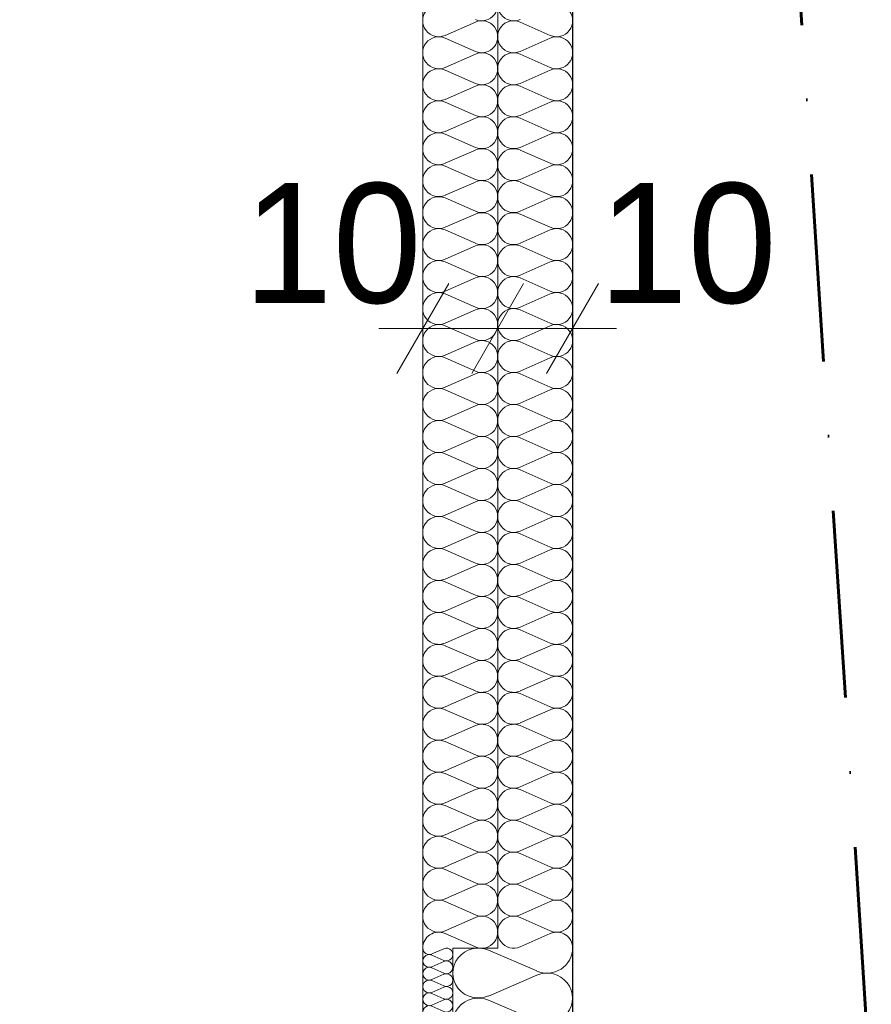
# Model space of a CAD drawing. Extents: x -613240 to -325500, y -25863 to 152403.
# Tile 38 of 254: x -431023 to -429886, y 23938 to 25253. Entities that reach past the tile are written whole.
import ezdxf

# ---------------------------------------------------------------- set-up
doc = ezdxf.new("R2010")
doc.units = 0
doc.header["$MEASUREMENT"] = 0
doc.linetypes.add('Kreski i kropki', pattern=[450, 250, -100, 0, -100])
for name, color, linetype in [('Arch ocieplenie', 7, 'Continuous'), ('Inwent Izolacje', 7, 'Continuous'), ('INWENT WYMIARY', 7, 'Continuous')]:
    doc.layers.add(name, color=color, linetype=linetype)
for name, color, linetype, lineweight, true_color in [('Arch ocieplenie_Nr_Pióra__9', 7, 'Continuous', 13, 0x3dad99), ('Arch wykończenie_Nr_Pióra__3', 7, 'Continuous', 18, 0xff6600), ('Inwent Izolacje_Nr_Pióra__2', 7, 'Continuous', 13, 0x7f7f7f), ('INWENT.ŚCIANY_Nr_Pióra__2', 7, 'Continuous', 13, 0x7f7f7f)]:
    doc.layers.add(name, color=color, linetype=linetype, lineweight=lineweight, true_color=true_color)
for name, color, linetype, lineweight in [('INWENT KONST. DREWNIANA_Nr_Pióra__20', 1, 'Continuous', 60), ('INWENT WYMIARY_Nr_Pióra__21', 7, 'Continuous', 9), ('INWENT.ŚCIANY_Nr_Pióra__1', 7, 'Continuous', 25)]:
    doc.layers.add(name, color=color, linetype=linetype, lineweight=lineweight)
doc.styles.add('GENERATED_STYLE_1', font='txt')
doc.dimstyles.new('GENERATED_STYLE__2', dxfattribs={"dimtxt": 160.000002, "dimasz": 91.2, "dimexe": 0.18, "dimexo": 0, "dimgap": 0.09, "dimtad": 1, "dimtih": 1, "dimtoh": 1, "dimdec": 0, "dimlfac": 0.1, "dimzin": 0, "dimdsep": 46, "dimtxsty": 'GENERATED_STYLE_1', "dimblk": 'ARROWHEAD_2', "dimblk1": 'ARROWHEAD_2', "dimblk2": 'ARROWHEAD_2', "dimcen": 0.09, "dimclrd": 7, "dimclre": 7, "dimclrt": 7, "dimazin": 0, "dimtfac": 1, "dimtdec": 4, "dimtmove": 0, "dimatfit": 3, "dimfxl": 0, "dimtolj": 1, "dimtzin": 0, "dimarcsym": 0})
doc.dimstyles.new('GENERATED_STYLE__3', dxfattribs={"dimtxt": 160.000002, "dimasz": 91.2, "dimexe": 0.18, "dimexo": 0, "dimgap": 0.09, "dimtad": 1, "dimdec": 0, "dimlfac": 0.1, "dimzin": 0, "dimdsep": 46, "dimtxsty": 'GENERATED_STYLE_1', "dimblk": 'ARROWHEAD_2', "dimblk1": 'ARROWHEAD_2', "dimblk2": 'ARROWHEAD_2', "dimcen": 0.09, "dimclrd": 7, "dimclre": 7, "dimclrt": 7, "dimazin": 0, "dimtfac": 1, "dimtdec": 4, "dimtmove": 0, "dimatfit": 3, "dimfxl": 0, "dimtolj": 1, "dimtzin": 0, "dimarcsym": 0})

# ---------------------------------------------------------------- blocks, each defined once
blk = doc.blocks.new('Izolacja cieplna 14_11', base_point=(-430484.9, 28112.6))
at = {"layer": 'Arch ocieplenie_Nr_Pióra__9', "linetype": 'Continuous'}
for p, q in [((-430414.7, 25249.4), (-430455.1, 25231.6)), ((-430455.1, 25228), (-430414.7, 25210.2)), ((-430414.7, 25206.7), (-430455.1, 25188.9)), ((-430455.1, 25185.3), (-430414.7, 25167.5)), ((-430414.7, 25163.9), (-430455.1, 25146.2)), ((-430455.1, 25142.6), (-430414.7, 25124.8)), ((-430414.7, 25121.2), (-430455.1, 25103.5)), ((-430455.1, 25099.9), (-430414.7, 25082.1)), ((-430414.7, 25078.5), (-430455.1, 25060.8)), ((-430455.1, 25057.2), (-430414.7, 25039.4)), ((-430414.7, 25035.8), (-430455.1, 25018.1)), ((-430455.1, 25014.5), (-430414.7, 24996.7)), ((-430414.7, 24993.1), (-430455.1, 24975.3)), ((-430455.1, 24971.8), (-430414.7, 24954)), ((-430414.7, 24950.4), (-430455.1, 24932.6)), ((-430455.1, 24929), (-430414.7, 24911.3)), ((-430414.7, 24907.7), (-430455.1, 24889.9)), ((-430455.1, 24886.3), (-430414.7, 24868.6)), ((-430414.7, 24865), (-430455.1, 24847.2)), ((-430455.1, 24843.6), (-430414.7, 24825.9)), ((-430414.7, 24822.3), (-430455.1, 24804.5)), ((-430455.1, 24800.9), (-430414.7, 24783.2)), ((-430414.7, 24779.6), (-430455.1, 24761.8)), ((-430455.1, 24758.2), (-430414.7, 24740.4)), ((-430414.7, 24736.9), (-430455.1, 24719.1)), ((-430455.1, 24715.5), (-430414.7, 24697.7)), ((-430414.7, 24694.2), (-430455.1, 24676.4)), ((-430455.1, 24672.8), (-430414.7, 24655)), ((-430414.7, 24651.4), (-430455.1, 24633.7)), ((-430455.1, 24630.1), (-430414.7, 24612.3)), ((-430414.7, 24608.7), (-430455.1, 24591)), ((-430455.1, 24587.4), (-430414.7, 24569.6)), ((-430414.7, 24566), (-430455.1, 24548.3)), ((-430455.1, 24544.7), (-430414.7, 24526.9)), ((-430414.7, 24523.3), (-430455.1, 24505.6)), ((-430455.1, 24502), (-430414.7, 24484.2)), ((-430414.7, 24480.6), (-430455.1, 24462.8)), ((-430455.1, 24459.3), (-430414.7, 24441.5)), ((-430414.7, 24437.9), (-430455.1, 24420.1)), ((-430455.1, 24416.5), (-430414.7, 24398.8)), ((-430414.7, 24395.2), (-430455.1, 24377.4)), ((-430455.1, 24373.8), (-430414.7, 24356.1)), ((-430414.7, 24352.5), (-430455.1, 24334.7)), ((-430455.1, 24331.1), (-430414.7, 24313.4)), ((-430414.7, 24309.8), (-430455.1, 24292)), ((-430455.1, 24288.4), (-430414.7, 24270.7)), ((-430414.7, 24267.1), (-430455.1, 24249.3)), ((-430455.1, 24245.7), (-430414.7, 24227.9)), ((-430414.7, 24224.4), (-430455.1, 24206.6)), ((-430455.1, 24203), (-430414.7, 24185.2)), ((-430414.7, 24181.7), (-430455.1, 24163.9)), ((-430455.1, 24160.3), (-430414.7, 24142.5)), ((-430414.7, 24138.9), (-430455.1, 24121.2)), ((-430455.1, 24117.6), (-430414.7, 24099.8)), ((-430414.7, 24096.2), (-430455.1, 24078.5)), ((-430455.1, 24074.9), (-430414.7, 24057.1)), ((-430414.7, 24053.5), (-430455.1, 24035.8)), ((-430455.1, 24032.2), (-430414.7, 24014.4))]:
    blk.add_line(p, q, dxfattribs=at)
for centre, start_param, end_param in [((-430406.2, 25272.5), 5.870392, 9.837571), ((-430463.7, 25251.2), 2.7288, 6.695979), ((-430406.2, 25229.8), 5.870392, 9.837571), ((-430463.7, 25208.4), 2.7288, 6.695979), ((-430406.2, 25187.1), 5.870392, 9.837571), ((-430463.7, 25165.7), 2.7288, 6.695979), ((-430406.2, 25144.4), 5.870392, 9.837571), ((-430463.7, 25123), 2.7288, 6.695979), ((-430406.2, 25101.7), 5.870392, 9.837571), ((-430463.7, 25080.3), 2.7288, 6.695979), ((-430406.2, 25059), 5.870392, 9.837571), ((-430463.7, 25037.6), 2.7288, 6.695979), ((-430406.2, 25016.3), 5.870392, 9.837571), ((-430463.7, 24994.9), 2.7288, 6.695979), ((-430406.2, 24973.5), 5.870392, 9.837571), ((-430463.7, 24952.2), 2.7288, 6.695979), ((-430406.2, 24930.8), 5.870392, 9.837571), ((-430463.7, 24909.5), 2.7288, 6.695979), ((-430406.2, 24888.1), 5.870392, 9.837571), ((-430463.7, 24866.8), 2.7288, 6.695979), ((-430406.2, 24845.4), 5.870392, 9.837571), ((-430463.7, 24824.1), 2.7288, 6.695979), ((-430406.2, 24802.7), 5.870392, 9.837571), ((-430463.7, 24781.4), 2.7288, 6.695979), ((-430406.2, 24760), 5.870392, 9.837571), ((-430463.7, 24738.7), 2.7288, 6.695979), ((-430406.2, 24717.3), 5.870392, 9.837571), ((-430463.7, 24695.9), 2.7288, 6.695979), ((-430406.2, 24674.6), 5.870392, 9.837571), ((-430463.7, 24653.2), 2.7288, 6.695979), ((-430406.2, 24631.9), 5.870392, 9.837571), ((-430463.7, 24610.5), 2.7288, 6.695979), ((-430406.2, 24589.2), 5.870392, 9.837571), ((-430463.7, 24567.8), 2.7288, 6.695979), ((-430406.2, 24546.5), 5.870392, 9.837571), ((-430463.7, 24525.1), 2.7288, 6.695979), ((-430406.2, 24503.8), 5.870392, 9.837571), ((-430463.7, 24482.4), 2.7288, 6.695979), ((-430406.2, 24461), 5.870392, 9.837571), ((-430463.7, 24439.7), 2.7288, 6.695979), ((-430406.2, 24418.3), 5.870392, 9.837571), ((-430463.7, 24397), 2.7288, 6.695979), ((-430406.2, 24375.6), 5.870392, 9.837571), ((-430463.7, 24354.3), 2.7288, 6.695979), ((-430406.2, 24332.9), 5.870392, 9.837571), ((-430463.7, 24311.6), 2.7288, 6.695979), ((-430406.2, 24290.2), 5.870392, 9.837571), ((-430463.7, 24268.9), 2.7288, 6.695979), ((-430406.2, 24247.5), 5.870392, 9.837571), ((-430463.7, 24226.2), 2.7288, 6.695979), ((-430406.2, 24204.8), 5.870392, 9.837571), ((-430463.7, 24183.4), 2.7288, 6.695979), ((-430406.2, 24162.1), 5.870392, 9.837571), ((-430463.7, 24140.7), 2.7288, 6.695979), ((-430406.2, 24119.4), 5.870392, 9.837571), ((-430463.7, 24098), 2.7288, 6.695979), ((-430406.2, 24076.7), 5.870392, 9.837571), ((-430463.7, 24055.3), 2.7288, 6.695979), ((-430406.2, 24034), 5.870392, 9.837571), ((-430463.7, 24012.6), 2.7288, 4.712389)]:
    blk.add_ellipse(centre, major_axis=(0, -21.4), ratio=0.995956, start_param=start_param, end_param=end_param, dxfattribs=at)
blk = doc.blocks.new('Izolacja cieplna 14_12', base_point=(-430484.9, 24012.6))
at = {"layer": 'Arch ocieplenie_Nr_Pióra__9', "linetype": 'Continuous'}
for p, q in [((-430456.9, 24011.9), (-430473, 24004.8)), ((-430473, 24003.4), (-430456.9, 23996.3)), ((-430456.9, 23994.8), (-430473, 23987.7)), ((-430473, 23986.3), (-430456.9, 23979.2)), ((-430456.9, 23977.8), (-430473, 23970.7)), ((-430473, 23969.2), (-430456.9, 23962.1)), ((-430456.9, 23960.7), (-430473, 23953.6)), ((-430473, 23952.2), (-430456.9, 23945.1)), ((-430456.9, 23943.6), (-430473, 23936.5)), ((-430473, 23935.1), (-430456.9, 23928)), ((-430456.9, 23926.6), (-430473, 23919.5)), ((-430473, 23918), (-430456.9, 23910.9)), ((-430456.9, 23909.5), (-430473, 23902.4)), ((-430473, 23901), (-430456.9, 23893.9)), ((-430456.9, 23892.4), (-430473, 23885.3)), ((-430473, 23883.9), (-430456.9, 23876.8)), ((-430456.9, 23875.4), (-430473, 23868.3)), ((-430473, 23866.8), (-430456.9, 23859.7)), ((-430456.9, 23858.3), (-430473, 23851.2)), ((-430473, 23849.8), (-430456.9, 23842.7)), ((-430456.9, 23841.2), (-430473, 23834.1)), ((-430473, 23832.7), (-430456.9, 23825.6)), ((-430456.9, 23824.2), (-430473, 23817.1)), ((-430473, 23815.6), (-430456.9, 23808.5)), ((-430456.9, 23807.1), (-430473, 23800)), ((-430473, 23798.6), (-430456.9, 23791.5)), ((-430456.9, 23790), (-430473, 23782.9)), ((-430473, 23781.5), (-430456.9, 23774.4)), ((-430456.9, 23773), (-430473, 23765.9)), ((-430473, 23764.4), (-430456.9, 23757.3)), ((-430456.9, 23755.9), (-430473, 23748.8)), ((-430473, 23747.4), (-430456.9, 23740.3)), ((-430456.9, 23738.8), (-430473, 23731.7)), ((-430473, 23730.3), (-430456.9, 23723.2)), ((-430456.9, 23721.8), (-430473, 23714.7)), ((-430473, 23713.2), (-430456.9, 23706.1)), ((-430456.9, 23704.7), (-430473, 23697.6)), ((-430473, 23696.2), (-430456.9, 23689.1)), ((-430456.9, 23687.6), (-430473, 23680.5)), ((-430473, 23679.1), (-430456.9, 23672)), ((-430456.9, 23670.6), (-430473, 23663.5)), ((-430473, 23662), (-430456.9, 23654.9)), ((-430456.9, 23653.5), (-430473, 23646.4)), ((-430473, 23645), (-430456.9, 23637.9)), ((-430456.9, 23636.4), (-430473, 23629.3)), ((-430473, 23627.9), (-430456.9, 23620.8)), ((-430456.9, 23619.4), (-430473, 23612.3)), ((-430473, 23610.8), (-430456.9, 23603.7)), ((-430456.9, 23602.3), (-430473, 23595.2)), ((-430473, 23593.8), (-430456.9, 23586.7)), ((-430456.9, 23585.2), (-430473, 23578.1)), ((-430473, 23576.7), (-430456.9, 23569.6)), ((-430456.9, 23568.2), (-430473, 23561.1)), ((-430473, 23559.6), (-430456.9, 23552.5)), ((-430456.9, 23551.1), (-430473, 23544)), ((-430473, 23542.6), (-430456.9, 23535.5)), ((-430456.9, 23534), (-430473, 23526.9)), ((-430473, 23525.5), (-430456.9, 23518.4)), ((-430456.9, 23517), (-430473, 23509.9)), ((-430473, 23508.4), (-430456.9, 23501.3)), ((-430456.9, 23499.9), (-430473, 23492.8)), ((-430473, 23491.4), (-430456.9, 23484.3)), ((-430456.9, 23482.8), (-430473, 23475.7)), ((-430473, 23474.3), (-430456.9, 23467.2)), ((-430456.9, 23465.8), (-430473, 23458.7)), ((-430473, 23457.2), (-430456.9, 23450.1)), ((-430456.9, 23448.7), (-430473, 23441.6)), ((-430473, 23440.2), (-430456.9, 23433.1)), ((-430456.9, 23431.6), (-430473, 23424.5)), ((-430473, 23423.1), (-430456.9, 23416)), ((-430456.9, 23414.6), (-430473, 23407.5)), ((-430473, 23406), (-430456.9, 23398.9)), ((-430456.9, 23397.5), (-430473, 23390.4)), ((-430473, 23389), (-430456.9, 23381.9)), ((-430456.9, 23380.4), (-430473, 23373.3)), ((-430473, 23371.9), (-430456.9, 23364.8)), ((-430456.9, 23363.4), (-430473, 23356.3)), ((-430473, 23354.8), (-430456.9, 23347.7)), ((-430456.9, 23346.3), (-430473, 23339.2)), ((-430473, 23337.8), (-430456.9, 23330.7)), ((-430456.9, 23329.2), (-430473, 23322.1)), ((-430473, 23320.7), (-430456.9, 23313.6)), ((-430456.9, 23312.2), (-430473, 23305.1)), ((-430473, 23303.6), (-430456.9, 23296.5)), ((-430456.9, 23295.1), (-430473, 23288)), ((-430473, 23286.6), (-430456.9, 23279.5)), ((-430456.9, 23278), (-430473, 23270.9)), ((-430473, 23269.5), (-430456.9, 23262.4)), ((-430456.9, 23261), (-430473, 23253.9)), ((-430473, 23252.4), (-430456.9, 23245.3)), ((-430456.9, 23243.9), (-430473, 23236.8)), ((-430473, 23235.4), (-430456.9, 23228.3)), ((-430456.9, 23226.8), (-430473, 23219.7)), ((-430473, 23218.3), (-430456.9, 23211.2)), ((-430456.9, 23209.8), (-430473, 23202.7)), ((-430473, 23201.2), (-430456.9, 23194.1)), ((-430456.9, 23192.7), (-430473, 23185.6)), ((-430473, 23184.2), (-430456.9, 23177.1)), ((-430456.9, 23175.6), (-430473, 23168.5)), ((-430473, 23167.1), (-430456.9, 23160)), ((-430456.9, 23158.6), (-430473, 23151.5)), ((-430473, 23150), (-430456.9, 23142.9)), ((-430456.9, 23141.5), (-430473, 23134.4)), ((-430473, 23133), (-430456.9, 23125.9)), ((-430456.9, 23124.4), (-430473, 23117.3)), ((-430473, 23115.9), (-430456.9, 23108.8)), ((-430456.9, 23107.4), (-430473, 23100.3)), ((-430473, 23098.8), (-430456.9, 23091.7)), ((-430456.9, 23090.3), (-430473, 23083.2)), ((-430473, 23081.8), (-430456.9, 23074.7)), ((-430456.9, 23073.2), (-430473, 23066.1)), ((-430473, 23064.7), (-430456.9, 23057.6)), ((-430456.9, 23056.2), (-430473, 23049.1)), ((-430473, 23047.6), (-430456.9, 23040.5)), ((-430456.9, 23039.1), (-430473, 23032)), ((-430473, 23030.6), (-430456.9, 23023.5)), ((-430456.9, 23022), (-430473, 23014.9)), ((-430473, 23013.5), (-430456.9, 23006.4)), ((-430456.9, 23005), (-430473, 22997.9)), ((-430473, 22996.4), (-430456.9, 22989.3)), ((-430456.9, 22987.9), (-430473, 22980.8)), ((-430473, 22979.4), (-430456.9, 22972.3)), ((-430456.9, 22970.8), (-430473, 22963.7)), ((-430473, 22962.3), (-430456.9, 22955.2)), ((-430456.9, 22953.8), (-430473, 22946.7)), ((-430473, 22945.2), (-430456.9, 22938.1)), ((-430456.9, 22936.7), (-430473, 22929.6)), ((-430473, 22928.2), (-430456.9, 22921.1)), ((-430456.9, 22919.6), (-430473, 22912.5)), ((-430473, 22911.1), (-430456.9, 22904)), ((-430456.9, 22902.6), (-430473, 22895.5)), ((-430473, 22894), (-430456.9, 22886.9)), ((-430456.9, 22885.5), (-430473, 22878.4)), ((-430473, 22877), (-430456.9, 22869.9)), ((-430456.9, 22868.4), (-430473, 22861.3)), ((-430473, 22859.9), (-430456.9, 22852.8)), ((-430456.9, 22851.4), (-430473, 22844.3)), ((-430473, 22842.8), (-430456.9, 22835.7)), ((-430456.9, 22834.3), (-430473, 22827.2)), ((-430473, 22825.8), (-430456.9, 22818.7)), ((-430456.9, 22817.2), (-430473, 22810.1)), ((-430473, 22808.7), (-430456.9, 22801.6)), ((-430456.9, 22800.2), (-430473, 22793.1)), ((-430473, 22791.6), (-430456.9, 22784.5)), ((-430456.9, 22783.1), (-430473, 22776)), ((-430473, 22774.6), (-430456.9, 22767.5)), ((-430456.9, 22766), (-430473, 22758.9)), ((-430473, 22757.5), (-430456.9, 22750.4)), ((-430456.9, 22749), (-430473, 22741.9)), ((-430473, 22740.4), (-430456.9, 22733.3))]:
    blk.add_line(p, q, dxfattribs=at)
for centre, start_param, end_param in [((-430476.4, 24012.6), 4.712389, 6.695979), ((-430453.5, 24004.1), 5.870392, 9.837571), ((-430476.4, 23995.5), 2.7288, 6.695979), ((-430476.4, 23978.5), 2.7288, 6.695979), ((-430453.5, 23987), 5.870392, 9.837571), ((-430453.5, 23969.9), 5.870392, 9.837571), ((-430476.4, 23961.4), 2.7288, 6.695979), ((-430453.5, 23952.9), 5.870392, 9.837571), ((-430476.4, 23944.3), 2.7288, 6.695979), ((-430476.4, 23927.3), 2.7288, 6.695979), ((-430453.5, 23935.8), 5.870392, 9.837571), ((-430453.5, 23918.7), 5.870392, 9.837571), ((-430476.4, 23910.2), 2.7288, 6.695979), ((-430453.5, 23901.7), 5.870392, 9.837571), ((-430476.4, 23893.1), 2.7288, 6.695979), ((-430453.5, 23884.6), 5.870392, 9.837571), ((-430476.4, 23876.1), 2.7288, 6.695979), ((-430476.4, 23859), 2.7288, 6.695979), ((-430453.5, 23867.5), 5.870392, 9.837571), ((-430453.5, 23850.5), 5.870392, 9.837571), ((-430476.4, 23841.9), 2.7288, 6.695979), ((-430453.5, 23833.4), 5.870392, 9.837571), ((-430476.4, 23824.9), 2.7288, 6.695979), ((-430476.4, 23807.8), 2.7288, 6.695979), ((-430453.5, 23816.3), 5.870392, 9.837571), ((-430453.5, 23799.3), 5.870392, 9.837571), ((-430476.4, 23790.7), 2.7288, 6.695979), ((-430453.5, 23782.2), 5.870392, 9.837571), ((-430476.4, 23773.7), 2.7288, 6.695979), ((-430476.4, 23756.6), 2.7288, 6.695979), ((-430453.5, 23765.1), 5.870392, 9.837571), ((-430476.4, 23739.5), 2.7288, 6.695979), ((-430453.5, 23748.1), 5.870392, 9.837571), ((-430453.5, 23731), 5.870392, 9.837571), ((-430476.4, 23722.5), 2.7288, 6.695979), ((-430453.5, 23713.9), 5.870392, 9.837571), ((-430476.4, 23705.4), 2.7288, 6.695979), ((-430476.4, 23688.3), 2.7288, 6.695979), ((-430453.5, 23696.9), 5.870392, 9.837571), ((-430453.5, 23679.8), 5.870392, 9.837571), ((-430476.4, 23671.3), 2.7288, 6.695979), ((-430453.5, 23662.7), 5.870392, 9.837571), ((-430476.4, 23654.2), 2.7288, 6.695979), ((-430476.4, 23637.1), 2.7288, 6.695979), ((-430453.5, 23645.7), 5.870392, 9.837571), ((-430453.5, 23628.6), 5.870392, 9.837571), ((-430476.4, 23620.1), 2.7288, 6.695979), ((-430453.5, 23611.5), 5.870392, 9.837571), ((-430476.4, 23603), 2.7288, 6.695979), ((-430476.4, 23585.9), 2.7288, 6.695979), ((-430453.5, 23594.5), 5.870392, 9.837571), ((-430476.4, 23568.9), 2.7288, 6.695979), ((-430453.5, 23577.4), 5.870392, 9.837571), ((-430453.5, 23560.3), 5.870392, 9.837571), ((-430476.4, 23551.8), 2.7288, 6.695979), ((-430453.5, 23543.3), 5.870392, 9.837571), ((-430476.4, 23534.7), 2.7288, 6.695979), ((-430476.4, 23517.7), 2.7288, 6.695979), ((-430453.5, 23526.2), 5.870392, 9.837571), ((-430453.5, 23509.1), 5.870392, 9.837571), ((-430476.4, 23500.6), 2.7288, 6.695979), ((-430453.5, 23492.1), 5.870392, 9.837571), ((-430476.4, 23483.5), 2.7288, 6.695979), ((-430476.4, 23466.5), 2.7288, 6.695979), ((-430453.5, 23475), 5.870392, 9.837571), ((-430453.5, 23457.9), 5.870392, 9.837571), ((-430476.4, 23449.4), 2.7288, 6.695979), ((-430453.5, 23440.9), 5.870392, 9.837571), ((-430476.4, 23432.3), 2.7288, 6.695979), ((-430476.4, 23415.3), 2.7288, 6.695979), ((-430453.5, 23423.8), 5.870392, 9.837571), ((-430476.4, 23398.2), 2.7288, 6.695979), ((-430453.5, 23406.7), 5.870392, 9.837571), ((-430453.5, 23389.7), 5.870392, 9.837571), ((-430476.4, 23381.1), 2.7288, 6.695979), ((-430453.5, 23372.6), 5.870392, 9.837571), ((-430476.4, 23364.1), 2.7288, 6.695979), ((-430476.4, 23347), 2.7288, 6.695979), ((-430453.5, 23355.5), 5.870392, 9.837571), ((-430453.5, 23338.5), 5.870392, 9.837571), ((-430476.4, 23329.9), 2.7288, 6.695979), ((-430453.5, 23321.4), 5.870392, 9.837571), ((-430476.4, 23312.9), 2.7288, 6.695979), ((-430476.4, 23295.8), 2.7288, 6.695979), ((-430453.5, 23304.3), 5.870392, 9.837571), ((-430453.5, 23287.3), 5.870392, 9.837571), ((-430476.4, 23278.7), 2.7288, 6.695979), ((-430453.5, 23270.2), 5.870392, 9.837571), ((-430476.4, 23261.7), 2.7288, 6.695979), ((-430453.5, 23253.1), 5.870392, 9.837571), ((-430476.4, 23244.6), 2.7288, 6.695979), ((-430476.4, 23227.5), 2.7288, 6.695979), ((-430453.5, 23236.1), 5.870392, 9.837571), ((-430453.5, 23219), 5.870392, 9.837571), ((-430476.4, 23210.5), 2.7288, 6.695979), ((-430453.5, 23201.9), 5.870392, 9.837571), ((-430476.4, 23193.4), 2.7288, 6.695979), ((-430476.4, 23176.3), 2.7288, 6.695979), ((-430453.5, 23184.9), 5.870392, 9.837571), ((-430453.5, 23167.8), 5.870392, 9.837571), ((-430476.4, 23159.3), 2.7288, 6.695979), ((-430453.5, 23150.7), 5.870392, 9.837571), ((-430476.4, 23142.2), 2.7288, 6.695979), ((-430476.4, 23125.1), 2.7288, 6.695979), ((-430453.5, 23133.7), 5.870392, 9.837571), ((-430453.5, 23116.6), 5.870392, 9.837571), ((-430476.4, 23108.1), 2.7288, 6.695979), ((-430453.5, 23099.5), 5.870392, 9.837571), ((-430476.4, 23091), 2.7288, 6.695979), ((-430453.5, 23082.5), 5.870392, 9.837571), ((-430476.4, 23073.9), 2.7288, 6.695979), ((-430476.4, 23056.9), 2.7288, 6.695979), ((-430453.5, 23065.4), 5.870392, 9.837571), ((-430453.5, 23048.3), 5.870392, 9.837571), ((-430476.4, 23039.8), 2.7288, 6.695979), ((-430453.5, 23031.3), 5.870392, 9.837571), ((-430476.4, 23022.7), 2.7288, 6.695979), ((-430476.4, 23005.7), 2.7288, 6.695979), ((-430453.5, 23014.2), 5.870392, 9.837571), ((-430453.5, 22997.1), 5.870392, 9.837571), ((-430476.4, 22988.6), 2.7288, 6.695979), ((-430453.5, 22980.1), 5.870392, 9.837571), ((-430476.4, 22971.5), 2.7288, 6.695979), ((-430476.4, 22954.5), 2.7288, 6.695979), ((-430453.5, 22963), 5.870392, 9.837571), ((-430476.4, 22937.4), 2.7288, 6.695979), ((-430453.5, 22945.9), 5.870392, 9.837571), ((-430453.5, 22928.9), 5.870392, 9.837571), ((-430476.4, 22920.3), 2.7288, 6.695979), ((-430453.5, 22911.8), 5.870392, 9.837571), ((-430476.4, 22903.3), 2.7288, 6.695979), ((-430476.4, 22886.2), 2.7288, 6.695979), ((-430453.5, 22894.7), 5.870392, 9.837571), ((-430453.5, 22877.7), 5.870392, 9.837571), ((-430476.4, 22869.1), 2.7288, 6.695979), ((-430453.5, 22860.6), 5.870392, 9.837571), ((-430476.4, 22852.1), 2.7288, 6.695979), ((-430476.4, 22835), 2.7288, 6.695979), ((-430453.5, 22843.5), 5.870392, 9.837571), ((-430453.5, 22826.5), 5.870392, 9.837571), ((-430476.4, 22817.9), 2.7288, 6.695979), ((-430453.5, 22809.4), 5.870392, 9.837571), ((-430476.4, 22800.9), 2.7288, 6.695979), ((-430476.4, 22783.8), 2.7288, 6.695979), ((-430453.5, 22792.3), 5.870392, 9.837571), ((-430476.4, 22766.7), 2.7288, 6.695979), ((-430453.5, 22775.3), 5.870392, 9.837571), ((-430453.5, 22758.2), 5.870392, 9.837571), ((-430476.4, 22749.7), 2.7288, 6.695979), ((-430453.5, 22741.1), 5.870392, 9.837571), ((-430476.4, 22732.6), 2.7288, 4.712389)]:
    blk.add_ellipse(centre, major_axis=(0, -8.53), ratio=0.996928, start_param=start_param, end_param=end_param, dxfattribs=at)
blk = doc.blocks.new('Izolacja cieplna 14_263', base_point=(-430284.9, 22812.6))
at = {"layer": 'Inwent Izolacje_Nr_Pióra__2', "linetype": 'Continuous'}
for p, q in [((-430332.6, 23982.1), (-430397.3, 24009.8)), ((-430397.3, 23948.7), (-430332.6, 23976.5)), ((-430332.6, 23915.4), (-430397.3, 23943.1)), ((-430397.3, 23882.1), (-430332.6, 23909.8)), ((-430332.6, 23848.7), (-430397.3, 23876.5)), ((-430397.3, 23815.4), (-430332.6, 23843.1)), ((-430332.6, 23782.1), (-430397.3, 23809.8)), ((-430397.3, 23748.7), (-430332.6, 23776.5)), ((-430332.6, 23715.4), (-430397.3, 23743.1)), ((-430397.3, 23682.1), (-430332.6, 23709.8)), ((-430332.6, 23648.7), (-430397.3, 23676.5)), ((-430397.3, 23615.4), (-430332.6, 23643.1)), ((-430332.6, 23582.1), (-430397.3, 23609.8)), ((-430397.3, 23548.7), (-430332.6, 23576.5)), ((-430332.6, 23515.4), (-430397.3, 23543.1)), ((-430397.3, 23482.1), (-430332.6, 23509.8)), ((-430332.6, 23448.7), (-430397.3, 23476.5)), ((-430397.3, 23415.4), (-430332.6, 23443.1)), ((-430332.6, 23382.1), (-430397.3, 23409.8)), ((-430397.3, 23348.7), (-430332.6, 23376.5)), ((-430332.6, 23315.4), (-430397.3, 23343.1)), ((-430397.3, 23282.1), (-430332.6, 23309.8)), ((-430332.6, 23248.7), (-430397.3, 23276.5)), ((-430397.3, 23215.4), (-430332.6, 23243.1)), ((-430332.6, 23182.1), (-430397.3, 23209.8)), ((-430397.3, 23148.7), (-430332.6, 23176.5)), ((-430332.6, 23115.4), (-430397.3, 23143.1)), ((-430397.3, 23082.1), (-430332.6, 23109.8)), ((-430332.6, 23048.7), (-430397.3, 23076.5)), ((-430397.3, 23015.4), (-430332.6, 23043.1)), ((-430332.6, 22982.1), (-430397.3, 23009.8)), ((-430397.3, 22948.7), (-430332.6, 22976.5)), ((-430332.6, 22915.4), (-430397.3, 22943.1)), ((-430397.3, 22882.1), (-430332.6, 22909.8)), ((-430332.6, 22848.7), (-430397.3, 22876.5)), ((-430397.3, 22815.4), (-430332.6, 22843.1))]:
    blk.add_line(p, q, dxfattribs=at)
for centre, start_param, end_param in [((-430410.9, 23979.3), 4.299595, 8.266775), ((-430319, 24012.6), 1.158004, 3.141593), ((-430319, 23945.9), 1.158004, 5.125183), ((-430410.9, 23912.6), 4.299595, 8.266775), ((-430319, 23879.3), 1.158004, 5.125183), ((-430410.9, 23845.9), 4.299595, 8.266775), ((-430319, 23812.6), 1.158004, 5.125183), ((-430410.9, 23779.3), 4.299595, 8.266775), ((-430319, 23745.9), 1.158004, 5.125183), ((-430410.9, 23712.6), 4.299595, 8.266775), ((-430319, 23679.3), 1.158004, 5.125183), ((-430410.9, 23645.9), 4.299595, 8.266775), ((-430319, 23612.6), 1.158004, 5.125183), ((-430410.9, 23579.3), 4.299595, 8.266775), ((-430319, 23545.9), 1.158004, 5.125183), ((-430410.9, 23512.6), 4.299595, 8.266775), ((-430319, 23479.3), 1.158004, 5.125183), ((-430410.9, 23445.9), 4.299595, 8.266775), ((-430319, 23412.6), 1.158004, 5.125183), ((-430410.9, 23379.3), 4.299595, 8.266775), ((-430319, 23345.9), 1.158004, 5.125183), ((-430410.9, 23312.6), 4.299595, 8.266775), ((-430319, 23279.3), 1.158004, 5.125183), ((-430410.9, 23245.9), 4.299595, 8.266775), ((-430319, 23212.6), 1.158004, 5.125183), ((-430410.9, 23179.3), 4.299595, 8.266775), ((-430319, 23145.9), 1.158004, 5.125183), ((-430410.9, 23112.6), 4.299595, 8.266775), ((-430319, 23079.3), 1.158004, 5.125183), ((-430410.9, 23045.9), 4.299595, 8.266775), ((-430319, 23012.6), 1.158004, 5.125183), ((-430410.9, 22979.3), 4.299595, 8.266775), ((-430319, 22945.9), 1.158004, 5.125183), ((-430410.9, 22912.6), 4.299595, 8.266775), ((-430319, 22879.3), 1.158004, 5.125183), ((-430410.9, 22845.9), 4.299595, 8.266775), ((-430319, 22812.6), 3.141593, 5.125182)]:
    blk.add_ellipse(centre, major_axis=(-34, 0), ratio=0.979572, start_param=start_param, end_param=end_param, dxfattribs=at)
blk = doc.blocks.new('Izolacja cieplna 14_264', base_point=(-430284.9, 24012.6))
at = {"layer": 'Inwent Izolacje_Nr_Pióra__2', "linetype": 'Continuous'}
for p, q in [((-430314.7, 25231.6), (-430355.1, 25249.4)), ((-430355.1, 25210.2), (-430314.7, 25228)), ((-430314.7, 25188.9), (-430355.1, 25206.6)), ((-430355.1, 25167.5), (-430314.7, 25185.3)), ((-430314.7, 25146.2), (-430355.1, 25163.9)), ((-430355.1, 25124.8), (-430314.7, 25142.6)), ((-430314.7, 25103.5), (-430355.1, 25121.2)), ((-430355.1, 25082.1), (-430314.7, 25099.9)), ((-430314.7, 25060.8), (-430355.1, 25078.5)), ((-430355.1, 25039.4), (-430314.7, 25057.2)), ((-430314.7, 25018.1), (-430355.1, 25035.8)), ((-430355.1, 24996.7), (-430314.7, 25014.5)), ((-430314.7, 24975.3), (-430355.1, 24993.1)), ((-430355.1, 24954), (-430314.7, 24971.8)), ((-430314.7, 24932.6), (-430355.1, 24950.4)), ((-430355.1, 24911.3), (-430314.7, 24929)), ((-430314.7, 24889.9), (-430355.1, 24907.7)), ((-430355.1, 24868.6), (-430314.7, 24886.3)), ((-430314.7, 24847.2), (-430355.1, 24865)), ((-430355.1, 24825.9), (-430314.7, 24843.6)), ((-430314.7, 24804.5), (-430355.1, 24822.3)), ((-430355.1, 24783.2), (-430314.7, 24800.9)), ((-430314.7, 24761.8), (-430355.1, 24779.6)), ((-430355.1, 24740.4), (-430314.7, 24758.2)), ((-430314.7, 24719.1), (-430355.1, 24736.9)), ((-430355.1, 24697.7), (-430314.7, 24715.5)), ((-430314.7, 24676.4), (-430355.1, 24694.1)), ((-430355.1, 24655), (-430314.7, 24672.8)), ((-430314.7, 24633.7), (-430355.1, 24651.4)), ((-430355.1, 24612.3), (-430314.7, 24630.1)), ((-430314.7, 24591), (-430355.1, 24608.7)), ((-430355.1, 24569.6), (-430314.7, 24587.4)), ((-430314.7, 24548.3), (-430355.1, 24566)), ((-430355.1, 24526.9), (-430314.7, 24544.7)), ((-430314.7, 24505.6), (-430355.1, 24523.3)), ((-430355.1, 24484.2), (-430314.7, 24502)), ((-430314.7, 24462.8), (-430355.1, 24480.6)), ((-430355.1, 24441.5), (-430314.7, 24459.3)), ((-430314.7, 24420.1), (-430355.1, 24437.9)), ((-430355.1, 24398.8), (-430314.7, 24416.5)), ((-430314.7, 24377.4), (-430355.1, 24395.2)), ((-430355.1, 24356.1), (-430314.7, 24373.8)), ((-430314.7, 24334.7), (-430355.1, 24352.5)), ((-430355.1, 24313.4), (-430314.7, 24331.1)), ((-430314.7, 24292), (-430355.1, 24309.8)), ((-430355.1, 24270.7), (-430314.7, 24288.4)), ((-430314.7, 24249.3), (-430355.1, 24267.1)), ((-430355.1, 24227.9), (-430314.7, 24245.7)), ((-430314.7, 24206.6), (-430355.1, 24224.4)), ((-430355.1, 24185.2), (-430314.7, 24203)), ((-430314.7, 24163.9), (-430355.1, 24181.6)), ((-430355.1, 24142.5), (-430314.7, 24160.3)), ((-430314.7, 24121.2), (-430355.1, 24138.9)), ((-430355.1, 24099.8), (-430314.7, 24117.6)), ((-430314.7, 24078.5), (-430355.1, 24096.2)), ((-430355.1, 24057.1), (-430314.7, 24074.9)), ((-430314.7, 24035.8), (-430355.1, 24053.5)), ((-430355.1, 24014.4), (-430314.7, 24032.2))]:
    blk.add_line(p, q, dxfattribs=at)
for centre, start_param, end_param in [((-430363.7, 25272.5), 5.870392, 9.837571), ((-430306.2, 25251.2), 2.7288, 6.695979), ((-430363.7, 25229.8), 5.870392, 9.837571), ((-430306.2, 25208.4), 2.7288, 6.695979), ((-430363.7, 25187.1), 5.870392, 9.837571), ((-430306.2, 25165.7), 2.7288, 6.695979), ((-430363.7, 25144.4), 5.870392, 9.837571), ((-430306.2, 25123), 2.7288, 6.695979), ((-430363.7, 25101.7), 5.870392, 9.837571), ((-430306.2, 25080.3), 2.7288, 6.695979), ((-430363.7, 25059), 5.870392, 9.837571), ((-430306.2, 25037.6), 2.7288, 6.695979), ((-430363.7, 25016.3), 5.870392, 9.837571), ((-430306.2, 24994.9), 2.7288, 6.695979), ((-430363.7, 24973.5), 5.870392, 9.837571), ((-430306.2, 24952.2), 2.7288, 6.695979), ((-430363.7, 24930.8), 5.870392, 9.837571), ((-430306.2, 24909.5), 2.7288, 6.695979), ((-430363.7, 24888.1), 5.870392, 9.837571), ((-430306.2, 24866.8), 2.7288, 6.695979), ((-430363.7, 24845.4), 5.870392, 9.837571), ((-430306.2, 24824.1), 2.7288, 6.695979), ((-430363.7, 24802.7), 5.870392, 9.837571), ((-430306.2, 24781.4), 2.7288, 6.695979), ((-430363.7, 24760), 5.870392, 9.837571), ((-430306.2, 24738.7), 2.7288, 6.695979), ((-430363.7, 24717.3), 5.870392, 9.837571), ((-430306.2, 24695.9), 2.7288, 6.695979), ((-430363.7, 24674.6), 5.870392, 9.837571), ((-430306.2, 24653.2), 2.7288, 6.695979), ((-430363.7, 24631.9), 5.870392, 9.837571), ((-430306.2, 24610.5), 2.7288, 6.695979), ((-430363.7, 24589.2), 5.870392, 9.837571), ((-430306.2, 24567.8), 2.7288, 6.695979), ((-430363.7, 24546.5), 5.870392, 9.837571), ((-430306.2, 24525.1), 2.7288, 6.695979), ((-430363.7, 24503.8), 5.870392, 9.837571), ((-430306.2, 24482.4), 2.7288, 6.695979), ((-430363.7, 24461), 5.870392, 9.837571), ((-430306.2, 24439.7), 2.7288, 6.695979), ((-430363.7, 24418.3), 5.870392, 9.837571), ((-430306.2, 24397), 2.7288, 6.695979), ((-430363.7, 24375.6), 5.870392, 9.837571), ((-430306.2, 24354.3), 2.7288, 6.695979), ((-430363.7, 24332.9), 5.870392, 9.837571), ((-430306.2, 24311.6), 2.7288, 6.695979), ((-430363.7, 24290.2), 5.870392, 9.837571), ((-430306.2, 24268.9), 2.7288, 6.695979), ((-430363.7, 24247.5), 5.870392, 9.837571), ((-430306.2, 24226.2), 2.7288, 6.695979), ((-430363.7, 24204.8), 5.870392, 9.837571), ((-430306.2, 24183.4), 2.7288, 6.695979), ((-430363.7, 24162.1), 5.870392, 9.837571), ((-430306.2, 24140.7), 2.7288, 6.695979), ((-430363.7, 24119.4), 5.870392, 9.837571), ((-430306.2, 24098), 2.7288, 6.695979), ((-430363.7, 24076.7), 5.870392, 9.837571), ((-430306.2, 24055.3), 2.7288, 6.695979), ((-430363.7, 24034), 5.870392, 9.837571), ((-430306.2, 24012.6), 4.712389, 6.695979)]:
    blk.add_ellipse(centre, major_axis=(0, 21.4), ratio=0.995956, start_param=start_param, end_param=end_param, dxfattribs=at)
blk = doc.blocks.new('*D494')
at = {"layer": 'INWENT WYMIARY_Nr_Pióra__21', "linetype": 'Continuous'}
for p, q in [((-430484.9, 24750.1), (-430484.9, 24930.1)), ((-430384.9, 24750.1), (-430384.9, 24930.1)), ((-430450.3, 24900.1), (-430519.6, 24780.1)), ((-430350.3, 24900.1), (-430419.6, 24780.1)), ((-430543.6, 24840.1), (-430484.9, 24840.1)), ((-430484.9, 24840.1), (-430384.9, 24840.1))]:
    blk.add_line(p, q, dxfattribs=at)
at = {"layer": 'INWENT WYMIARY_Nr_Pióra__21', "char_height": 160, "attachment_point": 7, "style": 'GENERATED_STYLE_1'}
for insert in [(-430724.4, 24872.1), (-430250.3, 24872.1)]:
    blk.add_mtext('{10}', dxfattribs=dict(at, insert=insert))
blk = doc.blocks.new('ARROWHEAD_2')
at = {"color": 0, "linetype": 'Continuous', "lineweight": 0}
for p, q in [((-0.378, -0.655), (0.378, 0.655)), ((0, 0), (-1, 0))]:
    blk.add_line(p, q, dxfattribs=at)
blk = doc.blocks.new('*D495')
at = {"layer": 'INWENT WYMIARY_Nr_Pióra__21', "linetype": 'Continuous'}
for p, q in [((-430384.9, 24750.1), (-430384.9, 24930.1)), ((-430284.9, 24750.1), (-430284.9, 24930.1)), ((-430350.3, 24900.1), (-430419.6, 24780.1)), ((-430319.6, 24780.1), (-430250.3, 24900.1)), ((-430384.9, 24840.1), (-430284.9, 24840.1)), ((-430284.9, 24840.1), (-430226.3, 24840.1))]:
    blk.add_line(p, q, dxfattribs=at)
at = {"layer": 'INWENT WYMIARY_Nr_Pióra__21', "char_height": 160, "attachment_point": 7, "style": 'GENERATED_STYLE_1'}
for insert in [(-430724.4, 24872.1), (-430250.3, 24872.1)]:
    blk.add_mtext('{10}', dxfattribs=dict(at, insert=insert))
blk = doc.blocks.new('*D672')
at = {"layer": 'INWENT WYMIARY_Nr_Pióra__21', "linetype": 'Continuous'}
for p, q in [((-432686.3, 37292.6), (-432686.3, 37351.3)), ((-432626.3, 37258), (-432746.3, 37327.3)), ((-432596.3, 37292.6), (-432776.3, 37292.6)), ((-432686.3, 22732.6), (-432686.3, 37292.6)), ((-432746.3, 22767.3), (-432626.3, 22698)), ((-432596.3, 22732.6), (-432776.3, 22732.6)), ((-432686.3, 22673.9), (-432686.3, 22732.6))]:
    blk.add_line(p, q, dxfattribs=at)
at = {"layer": 'INWENT WYMIARY_Nr_Pióra__21', "insert": (-432718.3, 29782.2), "char_height": 160, "attachment_point": 7, "rotation": 90, "style": 'GENERATED_STYLE_1'}
blk.add_mtext('{1\xa0456}', dxfattribs=at)

msp = doc.modelspace()

# ---------------------------------------------------------------- linework, layer by layer
at = {"layer": 'Arch wykończenie_Nr_Pióra__3', "linetype": 'Continuous'}
msp.add_line((-430484.9, 28112.6), (-430484.9, 22732.6), dxfattribs=at)
at = {"layer": 'INWENT KONST. DREWNIANA_Nr_Pióra__20', "linetype": 'Kreski i kropki'}
msp.add_line((-431095.9, 42563.3), (-429554.5, 18669.5), dxfattribs=at)
at = {"layer": 'INWENT.ŚCIANY_Nr_Pióra__1', "linetype": 'Continuous'}
msp.add_line((-430284.9, 28072.6), (-430284.9, 22912.6), dxfattribs=at)
at = {"layer": 'INWENT.ŚCIANY_Nr_Pióra__2', "linetype": 'Continuous'}
for p, q in [((-430384.9, 28112.6), (-430384.9, 24012.6)), ((-430384.9, 24012.6), (-430444.9, 24012.6)), ((-430444.9, 24012.6), (-430444.9, 22812.6))]:
    msp.add_line(p, q, dxfattribs=at)

# ---------------------------------------------------------------- block references
at = {"layer": 'Arch ocieplenie', "color": 104, "linetype": 'Continuous', "lineweight": 13, "true_color": 0x029e21}
for name, p in [('Izolacja cieplna 14_11', (-430484.9, 28112.6)), ('Izolacja cieplna 14_12', (-430484.9, 24012.6))]:
    msp.add_blockref(name, p, dxfattribs=at)
at = {"layer": 'Inwent Izolacje', "color": 104, "linetype": 'Continuous', "lineweight": 13, "true_color": 0x029e21}
for name, p in [('Izolacja cieplna 14_264', (-430284.9, 24012.6)), ('Izolacja cieplna 14_263', (-430284.9, 22812.6))]:
    msp.add_blockref(name, p, dxfattribs=at)

# ---------------------------------------------------------------- dimensions: what is measured, and where the dimension line sits
at = {"layer": 'INWENT WYMIARY', "linetype": 'Continuous'}
dim = msp.add_linear_dim(base=(-432686.3, 22732.6), p1=(-430464.9, 22732.6), p2=(-430464.9, 37292.6), angle=90, dimstyle='GENERATED_STYLE__3', dxfattribs=at)
dim.commit()
dim.dimension.update_dxf_attribs({"geometry": '*D672', "text_midpoint": (-432798.3, 30055.8)})
for p1, p2, picture, middle in [((-430484.9, 24573.5), (-430384.9, 24604.3), '*D494', (-430603, 24952.1)), ((-430384.9, 24604.3), (-430284.9, 24610.4), '*D495', (-430128.8, 24952.1))]:
    dim = msp.add_linear_dim(base=(-430484.9, 24840.1), p1=p1, p2=p2, dimstyle='GENERATED_STYLE__2', dxfattribs=at)
    dim.commit()
    dim.dimension.update_dxf_attribs({"geometry": picture, "text_midpoint": middle})

doc.saveas('drawing.dxf')
